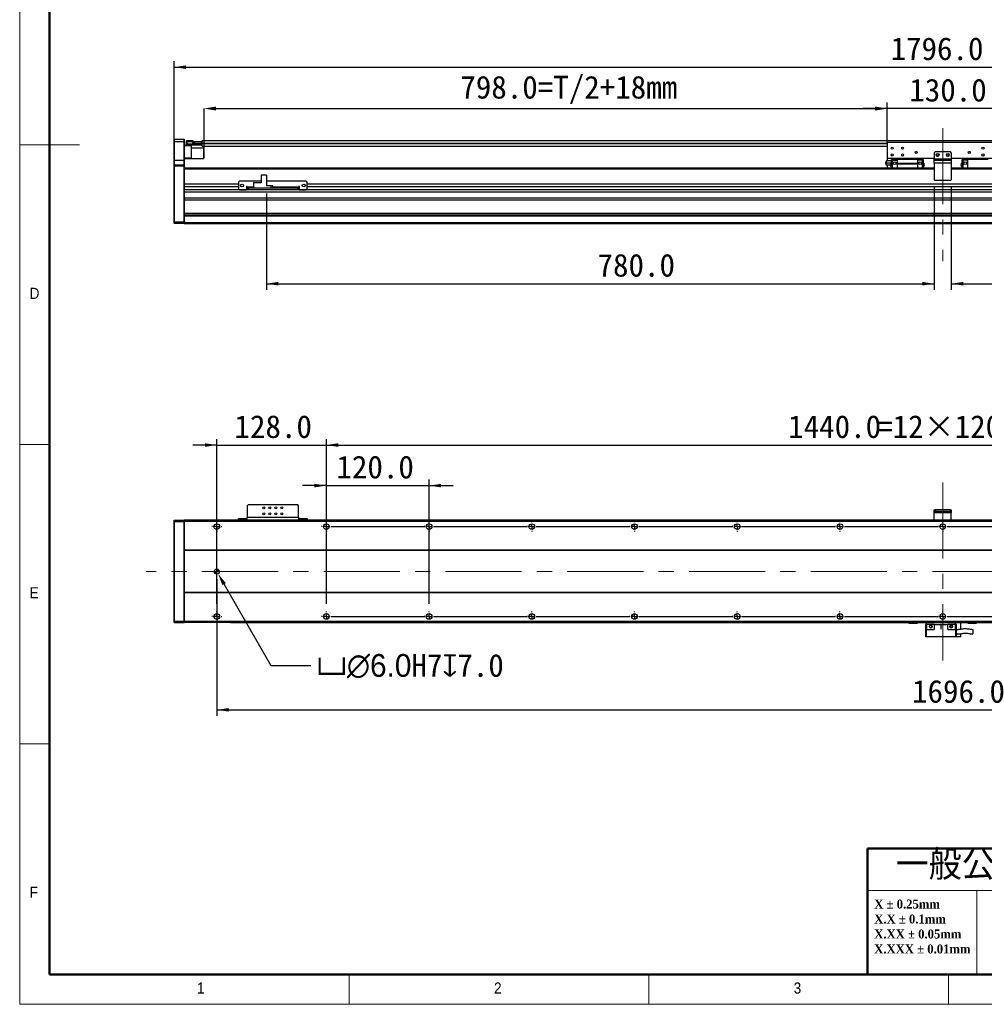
# Model space of a CAD drawing. Header units: millimetres. Extents: x 35 to 2905, y 35 to 2044.
# Tile 1 of 5: x 35 to 1162, y 35 to 1186. Entities that reach past the tile are written whole.
import ezdxf

# ---------------------------------------------------------------- set-up
doc = ezdxf.new("R2010")
doc.units = ezdxf.units.MM
doc.header["$LTSCALE"] = 7
doc.header["$PDSIZE"] = -1
doc.linetypes.add('CENTERX2', pattern=[20.32, 12.7, -2.54, 2.54, -2.54])
doc.layers.add('DIMNS', color=7, linetype='Continuous')
doc.styles.add('SLDTEXTSTYLE1', font='Gothic.ttf', dxfattribs={"width": 0.913})
doc.styles.add('SLDTEXTSTYLE2', font='timesbd.ttf', dxfattribs={"width": 0.933})
doc.styles.add('SLDTEXTSTYLE4', font='txt', dxfattribs={"bigfont": 'bigfont'})
doc.styles.add('SLDTEXTSTYLE8', font='txt')
doc.dimstyles.new('SLDDIMSTYLE0', dxfattribs={"dimtxt": 26.6, "dimasz": 14, "dimexe": 0, "dimexo": 0.0625, "dimgap": 6.65, "dimtad": 2, "dimdec": 1, "dimrnd": 1e-09, "dimzin": 4, "dimdsep": 46, "dimtxsty": 'SLDTEXTSTYLE8', "dimsah": 1, "dimcen": 0.09, "dimadec": 0, "dimazin": 1, "dimtfac": 1, "dimtdec": 1, "dimtofl": 0, "dimtmove": 0, "dimatfit": 3, "dimfxl": 0, "dimfrac": 2, "dimtolj": 1, "dimtzin": 12, "dimarcsym": 0})
doc.dimstyles.new('SLDDIMSTYLE1', dxfattribs={"dimtxt": 26.6, "dimasz": 14, "dimexe": 0, "dimexo": 0.0625, "dimgap": 6.65, "dimtad": 2, "dimdec": 1, "dimrnd": 1e-09, "dimzin": 4, "dimdsep": 46, "dimtxsty": 'SLDTEXTSTYLE8', "dimsah": 1, "dimcen": 0.09, "dimadec": 0, "dimazin": 1, "dimtfac": 1, "dimtdec": 1, "dimtmove": 0, "dimatfit": 0, "dimfxl": 0, "dimfrac": 2, "dimtolj": 1, "dimtzin": 12, "dimarcsym": 0})
doc.dimstyles.new('SLDDIMSTYLE4', dxfattribs={"dimtxt": 26.6, "dimasz": 14, "dimexe": 0, "dimexo": 0.0625, "dimgap": 6.65, "dimtad": 0, "dimtih": 1, "dimtoh": 1, "dimdec": 1, "dimrnd": 1e-09, "dimzin": 4, "dimdsep": 46, "dimtxsty": 'SLDTEXTSTYLE8', "dimsah": 1, "dimcen": 0, "dimadec": 0, "dimazin": 1, "dimtfac": 1, "dimtdec": 1, "dimtofl": 0, "dimtmove": 0, "dimatfit": 3, "dimfxl": 0, "dimfrac": 2, "dimtolj": 1, "dimtzin": 12, "dimarcsym": 0})

# ---------------------------------------------------------------- blocks, each defined once
blk = doc.blocks.new('SW_NOTE_1')
at = {"color": 0, "linetype": 'Continuous', "lineweight": 0, "char_height": 10.5, "attachment_point": 1, "style": 'SLDTEXTSTYLE2'}
for s, insert in [('X ± 0.25mm ', (0, 13.8)), ('X.X ± 0.1mm', (0, -3.7))]:
    blk.add_mtext(s, dxfattribs=dict(at, insert=insert))
blk = doc.blocks.new('SW_NOTE_2')
at = {"color": 0, "linetype": 'Continuous', "lineweight": 0, "char_height": 10.5, "attachment_point": 1, "style": 'SLDTEXTSTYLE2'}
for s, insert in [('X.XX ± 0.05mm', (0, 13.8)), ('X.XXX ± 0.01mm', (0, -3.7))]:
    blk.add_mtext(s, dxfattribs=dict(at, insert=insert))
blk = doc.blocks.new('_D')
at = {"layer": 'DIMNS'}
for p, q in [((215.3, 1023.7), (215.3, 1137.4)), ((215.3, 1130.4), (2011.3, 1130.4)), ((2011.3, 1023.7), (2011.3, 1137.4))]:
    blk.add_line(p, q, dxfattribs=at)
for points in [[(215.3, 1130.4), (229.3, 1128.3), (229.3, 1132.5)], [(2011.3, 1130.4), (1997.3, 1132.5), (1997.3, 1128.3)]]:
    blk.add_solid(points, dxfattribs=at)
at = {"layer": 'DIMNS', "insert": (1052.3, 1165.3), "char_height": 26.6, "attachment_point": 1, "style": 'SLDTEXTSTYLE8'}
blk.add_mtext('1796.0', dxfattribs=at)
blk = doc.blocks.new('_D_1')
at = {"layer": 'Defpoints', "color": 0}
for p in [(1048.3, 1082), (1048.3, 1042.3), (250.3, 1035.5)]:
    blk.add_point(p, dxfattribs=at)
at = {"layer": 'DIMNS', "color": 0, "lineweight": -2}
for p, q in [((250.3, 1035.5), (250.3, 1082)), ((264.3, 1082), (1034.3, 1082)), ((1048.3, 1042.3), (1048.3, 1082))]:
    blk.add_line(p, q, dxfattribs=at)
at = {"layer": 'DIMNS', "color": 0}
for points in [[(264.3, 1084.4), (264.3, 1079.7), (250.3, 1082)], [(1034.3, 1084.4), (1034.3, 1079.7), (1048.3, 1082)]]:
    blk.add_solid(points, dxfattribs=at)
at = {"layer": 'DIMNS', "color": 0, "insert": (676.4, 1120.3), "char_height": 26.6, "attachment_point": 2, "style": 'SLDTEXTSTYLE8'}
blk.add_mtext('\\A1;798.0=T/2+18mm', dxfattribs=at)
blk = doc.blocks.new('_D_2')
at = {"layer": 'DIMNS'}
for p, q in [((1048.3, 1082), (1020.3, 1082)), ((1048.3, 1051.2), (1048.3, 1089)), ((1178.3, 1082), (1048.3, 1082)), ((1178.3, 1051.2), (1178.3, 1089)), ((1178.3, 1082), (1206.3, 1082))]:
    blk.add_line(p, q, dxfattribs=at)
for points in [[(1048.3, 1082), (1034.3, 1084.1), (1034.3, 1079.9)], [(1178.3, 1082), (1192.3, 1079.9), (1192.3, 1084.1)]]:
    blk.add_solid(points, dxfattribs=at)
at = {"layer": 'DIMNS', "insert": (1074.2, 1116.9), "char_height": 26.6, "attachment_point": 1, "style": 'SLDTEXTSTYLE8'}
blk.add_mtext('130.0', dxfattribs=at)
blk = doc.blocks.new('_D_4')
at = {"layer": 'DIMNS'}
for p, q in [((1103.3, 989.9), (1103.3, 870.3)), ((323.3, 982.7), (323.3, 870.3)), ((323.3, 877.3), (1103.3, 877.3))]:
    blk.add_line(p, q, dxfattribs=at)
for points in [[(323.3, 877.3), (337.3, 875.2), (337.3, 879.4)], [(1103.3, 877.3), (1089.3, 879.4), (1089.3, 875.2)]]:
    blk.add_solid(points, dxfattribs=at)
at = {"layer": 'DIMNS', "insert": (710, 912.2), "char_height": 26.6, "attachment_point": 1, "style": 'SLDTEXTSTYLE8'}
blk.add_mtext('780.0', dxfattribs=at)
blk = doc.blocks.new('_D_5')
at = {"layer": 'DIMNS'}
for p, q in [((1123.3, 989.9), (1123.3, 870.3)), ((1903.3, 982.7), (1903.3, 870.3)), ((1123.3, 877.3), (1903.3, 877.3))]:
    blk.add_line(p, q, dxfattribs=at)
for points in [[(1123.3, 877.3), (1137.3, 875.2), (1137.3, 879.4)], [(1903.3, 877.3), (1889.3, 879.4), (1889.3, 875.2)]]:
    blk.add_solid(points, dxfattribs=at)
at = {"layer": 'DIMNS', "insert": (1441.2, 912.2), "char_height": 26.6, "attachment_point": 1, "style": 'SLDTEXTSTYLE8'}
blk.add_mtext('780.0', dxfattribs=at)
blk = doc.blocks.new('_D_13')
at = {"layer": 'DIMNS'}
for p, q in [((265.3, 532), (265.3, 372.2)), ((1961.3, 526.4), (1961.3, 372.2)), ((265.3, 379.2), (1961.3, 379.2))]:
    blk.add_line(p, q, dxfattribs=at)
for points in [[(265.3, 379.2), (279.3, 377.1), (279.3, 381.3)], [(1961.3, 379.2), (1947.3, 381.3), (1947.3, 377.1)]]:
    blk.add_solid(points, dxfattribs=at)
at = {"layer": 'DIMNS', "insert": (1077.4, 414.1), "char_height": 26.6, "attachment_point": 1, "style": 'SLDTEXTSTYLE8'}
blk.add_mtext('1696.0', dxfattribs=at)
blk = doc.blocks.new('_D_15')
at = {"layer": 'Defpoints', "color": 0}
for p in [(263.8, 543.5), (266.8, 538.3)]:
    blk.add_point(p, dxfattribs=at)
at = {"layer": 'DIMNS', "color": 0, "lineweight": -2}
for p, q in [((328.9, 430.6), (273.8, 526.1)), ((375.1, 430.6), (328.9, 430.6))]:
    blk.add_line(p, q, dxfattribs=at)
at = {"layer": 'DIMNS', "color": 0}
blk.add_solid([(275.8, 527.3), (271.7, 525), (266.8, 538.3)], dxfattribs=at)
at = {"layer": 'DIMNS', "color": 0, "insert": (381.8, 444.4), "char_height": 26.6, "attachment_point": 1, "style": 'SLDTEXTSTYLE8'}
blk.add_mtext('\\A1;{\\fGDT|b0|i0|c134|p2;v\\fMS PGothic|b0|i0|c128|p34;∅6.0}H7{\\fGDT|b0|i0|c134|p2;x}7.0', dxfattribs=at)
blk = doc.blocks.new('_D_16')
at = {"layer": 'DIMNS'}
for p, q in [((393.3, 503.1), (393.3, 695.7)), ((1833.3, 503.1), (1833.3, 695.7)), ((393.3, 688.7), (1833.3, 688.7))]:
    blk.add_line(p, q, dxfattribs=at)
for points in [[(393.3, 688.7), (407.3, 686.6), (407.3, 690.8)], [(1833.3, 688.7), (1819.3, 690.8), (1819.3, 686.6)]]:
    blk.add_solid(points, dxfattribs=at)
at = {"layer": 'DIMNS', "char_height": 26.6, "attachment_point": 1, "style": 'SLDTEXTSTYLE8'}
for s, insert in [('=12×120.0(PITCH)', (1036.7, 723.6)), ('1440.0', (932.7, 723.6))]:
    blk.add_mtext(s, dxfattribs=dict(at, insert=insert))
blk = doc.blocks.new('_D_19')
at = {"layer": 'DIMNS'}
for p, q in [((265.3, 503.1), (265.3, 695.7)), ((393.3, 503.1), (393.3, 695.7)), ((265.3, 688.7), (237.3, 688.7)), ((265.3, 688.7), (393.3, 688.7)), ((393.3, 688.7), (421.3, 688.7))]:
    blk.add_line(p, q, dxfattribs=at)
for points in [[(265.3, 688.7), (251.3, 690.8), (251.3, 686.6)], [(393.3, 688.7), (407.3, 686.6), (407.3, 690.8)]]:
    blk.add_solid(points, dxfattribs=at)
at = {"layer": 'DIMNS', "insert": (285.9, 723.6), "char_height": 26.6, "attachment_point": 1, "style": 'SLDTEXTSTYLE8'}
blk.add_mtext('128.0', dxfattribs=at)
blk = doc.blocks.new('_D_21')
at = {"layer": 'DIMNS'}
for p, q in [((393.3, 503.1), (393.3, 648.3)), ((513.3, 503.1), (513.3, 648.3)), ((393.3, 641.3), (365.3, 641.3)), ((393.3, 641.3), (513.3, 641.3)), ((513.3, 641.3), (541.3, 641.3))]:
    blk.add_line(p, q, dxfattribs=at)
for points in [[(393.3, 641.3), (379.3, 643.4), (379.3, 639.2)], [(513.3, 641.3), (527.3, 639.2), (527.3, 643.4)]]:
    blk.add_solid(points, dxfattribs=at)
at = {"layer": 'DIMNS', "insert": (405, 676.3), "char_height": 26.6, "attachment_point": 1, "style": 'SLDTEXTSTYLE8'}
blk.add_mtext('120.0', dxfattribs=at)
blk = doc.blocks.new('SW_CENTERMARKSYMBOL_1')
at = {"layer": 'DIMNS', "color": 0}
for p, q in [((-5.08, 105), (-5.84, 105)), ((0, 105), (-2.54, 105)), ((0, 110.08), (0, 110.84)), ((0, 105), (0, 107.54)), ((0, 105), (0, 102.46)), ((0, 105), (2.54, 105)), ((5.08, 105), (5.84, 105)), ((122.92, 105), (122.16, 105)), ((128, 105), (125.46, 105)), ((128, 110.08), (128, 110.84)), ((128, 105), (128, 107.54)), ((128, 105), (128, 102.46)), ((128, 105), (130.54, 105)), ((133.08, 105), (133.84, 105)), ((0, 99.92), (0, 99.16)), ((128, 99.92), (128, 99.16)), ((-5.08, 0), (-5.84, 0)), ((0, 0), (-2.54, 0)), ((0, 5.08), (0, 5.84)), ((0, 0), (0, 2.54)), ((0, 0), (0, -2.54)), ((0, 0), (2.54, 0)), ((5.08, 0), (5.84, 0)), ((0, -5.08), (0, -5.84))]:
    blk.add_line(p, q, dxfattribs=at)
blk = doc.blocks.new('SW_CENTERMARKSYMBOL_2')
at = {"layer": 'DIMNS', "color": 0}
for p, q in [((-5.08, 0), (-5.84, 0)), ((0, 0), (-2.54, 0)), ((0, 5.08), (0, 5.84)), ((0, 0), (0, 2.54)), ((0, 0), (0, -2.54)), ((0, 0), (2.54, 0)), ((5.08, 0), (114.92, 0)), ((114.92, 0), (114.16, 0)), ((120, 0), (117.46, 0)), ((120, 0), (117.46, 0)), ((120, 5.08), (120, 5.84)), ((120, 0), (120, 2.54)), ((120, 0), (120, 2.54)), ((120, 0), (120, -2.54)), ((120, 0), (122.54, 0)), ((120, 0), (120, -2.54)), ((120, 0), (122.54, 0)), ((125.08, 0), (125.84, 0)), ((125.08, 0), (234.92, 0)), ((234.92, 0), (234.16, 0)), ((240, 0), (237.46, 0)), ((240, 0), (237.46, 0)), ((240, 0), (237.46, 0)), ((240, 5.08), (240, 5.84)), ((240, 0), (240, 2.54)), ((240, 0), (240, 2.54)), ((240, 0), (240, 2.54)), ((240, 0), (240, -2.54)), ((240, 0), (242.54, 0)), ((240, 0), (240, -2.54)), ((240, 0), (242.54, 0)), ((240, 0), (240, -2.54)), ((240, 0), (242.54, 0)), ((245.08, 0), (245.84, 0)), ((245.08, 0), (354.92, 0)), ((354.92, 0), (354.16, 0)), ((360, 0), (357.46, 0)), ((360, 0), (357.46, 0)), ((360, 0), (357.46, 0)), ((360, 0), (357.46, 0)), ((360, 5.08), (360, 5.84)), ((360, 0), (360, 2.54)), ((360, 0), (360, 2.54)), ((360, 0), (360, 2.54)), ((360, 0), (360, 2.54)), ((360, 0), (360, -2.54)), ((360, 0), (362.54, 0)), ((360, 0), (360, -2.54)), ((360, 0), (362.54, 0)), ((360, 0), (360, -2.54)), ((360, 0), (362.54, 0)), ((360, 0), (360, -2.54)), ((360, 0), (362.54, 0)), ((365.08, 0), (365.84, 0)), ((365.08, 0), (474.92, 0)), ((474.92, 0), (474.16, 0)), ((480, 0), (477.46, 0)), ((480, 0), (477.46, 0)), ((480, 0), (477.46, 0)), ((480, 0), (477.46, 0)), ((480, 0), (477.46, 0)), ((480, 5.08), (480, 5.84)), ((480, 0), (480, 2.54)), ((480, 0), (480, 2.54)), ((480, 0), (480, 2.54)), ((480, 0), (480, 2.54)), ((480, 0), (480, 2.54)), ((480, 0), (480, -2.54)), ((480, 0), (482.54, 0)), ((480, 0), (480, -2.54)), ((480, 0), (482.54, 0)), ((480, 0), (480, -2.54)), ((480, 0), (482.54, 0)), ((480, 0), (480, -2.54)), ((480, 0), (482.54, 0)), ((480, 0), (480, -2.54)), ((480, 0), (482.54, 0)), ((485.08, 0), (485.84, 0)), ((485.08, 0), (594.92, 0)), ((594.92, 0), (594.16, 0)), ((600, 0), (597.46, 0)), ((600, 0), (597.46, 0)), ((600, 0), (597.46, 0)), ((600, 0), (597.46, 0)), ((600, 0), (597.46, 0)), ((600, 0), (597.46, 0)), ((600, 5.08), (600, 5.84)), ((600, 0), (600, 2.54)), ((600, 0), (600, 2.54)), ((600, 0), (600, 2.54)), ((600, 0), (600, 2.54)), ((600, 0), (600, 2.54)), ((600, 0), (600, 2.54)), ((600, 0), (600, -2.54)), ((600, 0), (602.54, 0)), ((600, 0), (600, -2.54)), ((600, 0), (602.54, 0)), ((600, 0), (600, -2.54)), ((600, 0), (602.54, 0)), ((600, 0), (600, -2.54)), ((600, 0), (602.54, 0)), ((600, 0), (600, -2.54)), ((600, 0), (602.54, 0)), ((600, 0), (600, -2.54)), ((600, 0), (602.54, 0)), ((605.08, 0), (605.84, 0)), ((605.08, 0), (714.92, 0)), ((714.92, 0), (714.16, 0)), ((720, 0), (717.46, 0)), ((720, 0), (717.46, 0)), ((720, 0), (717.46, 0)), ((720, 0), (717.46, 0)), ((720, 0), (717.46, 0)), ((720, 0), (717.46, 0)), ((720, 0), (717.46, 0)), ((720, 5.08), (720, 5.84)), ((720, 0), (720, 2.54)), ((720, 0), (720, 2.54)), ((720, 0), (720, 2.54)), ((720, 0), (720, 2.54)), ((720, 0), (720, 2.54)), ((720, 0), (720, 2.54)), ((720, 0), (720, 2.54)), ((720, 0), (720, -2.54)), ((720, 0), (722.54, 0)), ((720, 0), (720, -2.54)), ((720, 0), (722.54, 0)), ((720, 0), (720, -2.54)), ((720, 0), (722.54, 0)), ((720, 0), (720, -2.54)), ((720, 0), (722.54, 0)), ((720, 0), (720, -2.54)), ((720, 0), (722.54, 0)), ((720, 0), (720, -2.54)), ((720, 0), (722.54, 0)), ((720, 0), (720, -2.54)), ((720, 0), (722.54, 0)), ((725.08, 0), (725.84, 0)), ((725.08, 0), (834.92, 0)), ((0, -5.08), (0, -5.84)), ((120, -5.08), (120, -5.84)), ((240, -5.08), (240, -5.84)), ((360, -5.08), (360, -5.84)), ((480, -5.08), (480, -5.84)), ((600, -5.08), (600, -5.84)), ((720, -5.08), (720, -5.84))]:
    blk.add_line(p, q, dxfattribs=at)
blk = doc.blocks.new('SW_CENTERMARKSYMBOL_3')
at = {"layer": 'DIMNS', "color": 0}
for p, q in [((-125.08, 0), (-125.84, 0)), ((-120, 0), (-122.54, 0)), ((-120, 5.08), (-120, 5.84)), ((-120, 0), (-120, 2.54)), ((-120, 0), (-120, -2.54)), ((-120, 0), (-117.46, 0)), ((-114.92, 0), (-5.08, 0)), ((-5.08, 0), (-5.84, 0)), ((0, 0), (-2.54, 0)), ((0, 0), (-2.54, 0)), ((0, 5.08), (0, 5.84)), ((0, 0), (0, 2.54)), ((0, 0), (0, 2.54)), ((0, 0), (0, -2.54)), ((0, 0), (2.54, 0)), ((0, 0), (0, -2.54)), ((0, 0), (2.54, 0)), ((5.08, 0), (5.84, 0)), ((5.08, 0), (114.92, 0)), ((114.92, 0), (114.16, 0)), ((120, 0), (117.46, 0)), ((120, 0), (117.46, 0)), ((120, 0), (117.46, 0)), ((120, 5.08), (120, 5.84)), ((120, 0), (120, 2.54)), ((120, 0), (120, 2.54)), ((120, 0), (120, 2.54)), ((120, 0), (120, -2.54)), ((120, 0), (122.54, 0)), ((120, 0), (120, -2.54)), ((120, 0), (122.54, 0)), ((120, 0), (120, -2.54)), ((120, 0), (122.54, 0)), ((125.08, 0), (125.84, 0)), ((125.08, 0), (234.92, 0)), ((234.92, 0), (234.16, 0)), ((240, 0), (237.46, 0)), ((240, 0), (237.46, 0)), ((240, 0), (237.46, 0)), ((240, 0), (237.46, 0)), ((240, 5.08), (240, 5.84)), ((240, 0), (240, 2.54)), ((240, 0), (240, 2.54)), ((240, 0), (240, 2.54)), ((240, 0), (240, 2.54)), ((240, 0), (240, -2.54)), ((240, 0), (242.54, 0)), ((240, 0), (240, -2.54)), ((240, 0), (242.54, 0)), ((240, 0), (240, -2.54)), ((240, 0), (242.54, 0)), ((240, 0), (240, -2.54)), ((240, 0), (242.54, 0)), ((245.08, 0), (245.84, 0)), ((245.08, 0), (354.92, 0)), ((354.92, 0), (354.16, 0)), ((360, 0), (357.46, 0)), ((360, 0), (357.46, 0)), ((360, 0), (357.46, 0)), ((360, 0), (357.46, 0)), ((360, 0), (357.46, 0)), ((360, 5.08), (360, 5.84)), ((360, 0), (360, 2.54)), ((360, 0), (360, 2.54)), ((360, 0), (360, 2.54)), ((360, 0), (360, 2.54)), ((360, 0), (360, 2.54)), ((360, 0), (360, -2.54)), ((360, 0), (362.54, 0)), ((360, 0), (360, -2.54)), ((360, 0), (362.54, 0)), ((360, 0), (360, -2.54)), ((360, 0), (362.54, 0)), ((360, 0), (360, -2.54)), ((360, 0), (362.54, 0)), ((360, 0), (360, -2.54)), ((360, 0), (362.54, 0)), ((365.08, 0), (365.84, 0)), ((365.08, 0), (474.92, 0)), ((474.92, 0), (474.16, 0)), ((480, 0), (477.46, 0)), ((480, 0), (477.46, 0)), ((480, 0), (477.46, 0)), ((480, 0), (477.46, 0)), ((480, 0), (477.46, 0)), ((480, 0), (477.46, 0)), ((480, 5.08), (480, 5.84)), ((480, 0), (480, 2.54)), ((480, 0), (480, 2.54)), ((480, 0), (480, 2.54)), ((480, 0), (480, 2.54)), ((480, 0), (480, 2.54)), ((480, 0), (480, 2.54)), ((480, 0), (480, -2.54)), ((480, 0), (482.54, 0)), ((480, 0), (480, -2.54)), ((480, 0), (482.54, 0)), ((480, 0), (480, -2.54)), ((480, 0), (482.54, 0)), ((480, 0), (480, -2.54)), ((480, 0), (482.54, 0)), ((480, 0), (480, -2.54)), ((480, 0), (482.54, 0)), ((480, 0), (480, -2.54)), ((480, 0), (482.54, 0)), ((485.08, 0), (485.84, 0)), ((485.08, 0), (594.92, 0)), ((594.92, 0), (594.16, 0)), ((600, 0), (597.46, 0)), ((600, 0), (597.46, 0)), ((600, 0), (597.46, 0)), ((600, 0), (597.46, 0)), ((600, 0), (597.46, 0)), ((600, 0), (597.46, 0)), ((600, 0), (597.46, 0)), ((600, 5.08), (600, 5.84)), ((600, 0), (600, 2.54)), ((600, 0), (600, 2.54)), ((600, 0), (600, 2.54)), ((600, 0), (600, 2.54)), ((600, 0), (600, 2.54)), ((600, 0), (600, 2.54)), ((600, 0), (600, 2.54)), ((600, 0), (600, -2.54)), ((600, 0), (602.54, 0)), ((600, 0), (600, -2.54)), ((600, 0), (602.54, 0)), ((600, 0), (600, -2.54)), ((600, 0), (602.54, 0)), ((600, 0), (600, -2.54)), ((600, 0), (602.54, 0)), ((600, 0), (600, -2.54)), ((600, 0), (602.54, 0)), ((600, 0), (600, -2.54)), ((600, 0), (602.54, 0)), ((600, 0), (600, -2.54)), ((600, 0), (602.54, 0)), ((605.08, 0), (605.84, 0)), ((605.08, 0), (714.92, 0)), ((-120, -5.08), (-120, -5.84)), ((0, -5.08), (0, -5.84)), ((120, -5.08), (120, -5.84)), ((240, -5.08), (240, -5.84)), ((360, -5.08), (360, -5.84)), ((480, -5.08), (480, -5.84)), ((600, -5.08), (600, -5.84))]:
    blk.add_line(p, q, dxfattribs=at)
blk = doc.blocks.new('SW_DOWELSYMBOL_0')
at = {"linetype": 'Continuous', "lineweight": 18}
h = blk.add_hatch(color=0, dxfattribs=at)
edge = h.paths.add_edge_path(flags=0)
edge.add_arc((0, 0), 3, 180, 270)
edge.add_line((0, -3), (0, 0))
edge.add_line((0, 0), (-3, 0))
h = blk.add_hatch(color=0, dxfattribs=at)
edge = h.paths.add_edge_path(flags=0)
edge.add_arc((0, 0), 3, 0, 90)
edge.add_line((0, 3), (0, 0))
edge.add_line((0, 0), (3, 0))
at = {"layer": 'DIMNS', "color": 0}
blk.add_circle((0, 0), 3, dxfattribs=at)

msp = doc.modelspace()

# ---------------------------------------------------------------- linework, layer by layer
at = {"color": 7, "linetype": 'Continuous', "lineweight": 18}
for p, q in [((35, 2044), (35, 35)), ((70, 2009), (70, 70)), ((35, 1039.5), (105, 1039.5)), ((35, 689.5), (70, 689.5)), ((70, 339.5), (35, 339.5)), ((1281, 168), (1025.29, 168)), ((1153.14, 168), (1153.14, 70)), ((70, 70), (2870, 70)), ((420, 35), (420, 70)), ((770, 70), (770, 35)), ((861, 70), (2870, 70)), ((1120, 35), (1120, 70)), ((35, 35), (2905, 35))]:
    msp.add_line(p, q, dxfattribs=at)
at = {"color": 7, "linetype": 'Continuous', "lineweight": 50}
for p, q in [((70, 2009), (70, 70)), ((1025.29, 217), (1025.29, 70)), ((1025.29, 217), (1281, 217)), ((70, 70), (2870, 70))]:
    msp.add_line(p, q, dxfattribs=at)
at = {"color": 7, "linetype": 'Continuous', "lineweight": 25}
for p, q in [((215.55, 1046.27), (215.25, 1045.97)), ((215.25, 1043.27), (215.25, 1045.97)), ((215.55, 1043.27), (215.25, 1043.27)), ((215.25, 1021.27), (215.25, 1043.27)), ((215.55, 1046.27), (215.55, 1043.27)), ((215.55, 1046.27), (226.95, 1046.27)), ((215.55, 1043.27), (215.55, 1021.27)), ((226.95, 1043.27), (215.55, 1043.27)), ((226.95, 1043.27), (226.95, 1046.27)), ((226.95, 1046.27), (227.25, 1045.97)), ((226.95, 1021.27), (226.95, 1043.27)), ((226.95, 1043.27), (227.25, 1043.27)), ((227.25, 1045.97), (227.25, 1043.27)), ((227.25, 1043.27), (227.25, 1021.27)), ((227.25, 1039.27), (230.05, 1039.27)), ((235.25, 1038.27), (227.25, 1038.27)), ((229.75, 1044.47), (230.05, 1044.77)), ((229.75, 1043.27), (229.75, 1044.47)), ((229.75, 1040.77), (229.75, 1043.27)), ((229.75, 1043.27), (230.05, 1043.27)), ((229.75, 1039.57), (229.75, 1040.77)), ((230.05, 1040.77), (229.75, 1040.77)), ((230.05, 1039.27), (229.75, 1039.57)), ((230.05, 1044.77), (230.05, 1043.27)), ((230.05, 1044.77), (237.25, 1044.77)), ((230.05, 1043.27), (230.05, 1040.77)), ((237.25, 1043.27), (230.05, 1043.27)), ((230.05, 1040.77), (230.05, 1039.27)), ((230.05, 1040.77), (247.45, 1040.77)), ((247.45, 1039.27), (230.05, 1039.27)), ((235.25, 1039.27), (235.25, 1038.27)), ((235.25, 1038.27), (235.25, 1024.27)), ((237.25, 1044.77), (237.25, 1043.27)), ((237.25, 1040.97), (237.25, 1043.27)), ((237.25, 1041.27), (247.45, 1041.27)), ((247.45, 1040.97), (237.25, 1040.97)), ((237.75, 1041.27), (237.75, 1041.47)), ((237.75, 1041.47), (238.25, 1041.47)), ((238.25, 1041.47), (238.25, 1043.47)), ((238.25, 1043.47), (238.75, 1043.47)), ((238.75, 1041.47), (238.25, 1041.47)), ((238.75, 1043.47), (238.75, 1041.47)), ((238.75, 1043.47), (247.75, 1043.47)), ((238.75, 1041.47), (247.75, 1041.47)), ((247.45, 1041.27), (247.45, 1040.97)), ((247.45, 1041.27), (247.75, 1040.97)), ((247.45, 1041.27), (248.25, 1041.27)), ((247.45, 1040.77), (247.45, 1040.97)), ((247.45, 1040.97), (247.75, 1040.97)), ((247.45, 1039.27), (247.45, 1040.77)), ((247.45, 1040.77), (247.75, 1040.77)), ((247.45, 1039.27), (247.75, 1039.57)), ((247.75, 1041.47), (247.75, 1043.47)), ((247.75, 1043.47), (248.25, 1043.47)), ((248.25, 1041.47), (247.75, 1041.47)), ((247.75, 1040.97), (247.75, 1040.77)), ((247.75, 1040.77), (247.75, 1039.57)), ((248.25, 1044.62), (1979.25, 1044.62)), ((248.25, 1043.47), (248.25, 1044.62)), ((248.25, 1043.47), (248.25, 1043.27)), ((248.25, 1041.62), (248.25, 1043.27)), ((248.25, 1041.12), (248.25, 1041.62)), ((248.25, 1038.12), (248.25, 1041.12)), ((248.25, 1038.12), (1048.25, 1038.12)), ((1178.25, 1042.27), (1048.25, 1042.27)), ((1048.25, 1042.27), (1048.25, 1023.77)), ((249.95, 1035.77), (235.25, 1035.77)), ((250.25, 1035.47), (249.95, 1035.77)), ((249.95, 1024.16), (249.95, 1035.77)), ((250.25, 1035.47), (250.25, 1024.44)), ((250.25, 1024.44), (250.25, 1024.07)), ((1104.25, 1031.27), (1103.25, 1030.27)), ((1103.25, 1030.27), (1103.25, 1023.27)), ((1122.25, 1031.27), (1104.25, 1031.27)), ((1123.25, 1030.27), (1122.25, 1031.27)), ((1123.25, 1030.27), (1123.25, 1023.27)), ((215.55, 1021.27), (215.25, 1021.27)), ((215.25, 1015.97), (215.25, 1021.27)), ((215.55, 1016.27), (215.25, 1015.97)), ((215.25, 1014.77), (215.25, 1015.97)), ((215.25, 949.89), (215.25, 1014.77)), ((215.55, 1014.77), (215.25, 1014.77)), ((215.55, 1021.27), (215.55, 1016.27)), ((226.95, 1021.27), (215.55, 1021.27)), ((215.55, 1016.27), (215.55, 1014.77)), ((215.55, 1016.27), (226.95, 1016.27)), ((215.55, 1014.77), (215.55, 949.77)), ((226.95, 1014.77), (215.55, 1014.77)), ((226.95, 1016.27), (226.95, 1021.27)), ((227.25, 1021.27), (226.95, 1021.27)), ((226.95, 1014.77), (226.95, 1016.27)), ((227.25, 1015.97), (226.95, 1016.27)), ((226.95, 949.77), (226.95, 1014.77)), ((227.25, 1014.77), (226.95, 1014.77)), ((227.25, 1024.27), (235.25, 1024.27)), ((235.25, 1023.27), (227.25, 1023.27)), ((227.25, 1021.27), (227.25, 1015.97)), ((227.25, 1015.97), (227.25, 1014.77)), ((227.25, 1014.77), (227.25, 1011.98)), ((235.25, 1024.27), (235.25, 1023.27)), ((235.25, 1023.77), (249.95, 1023.77)), ((249.95, 1023.77), (249.95, 1024.16)), ((249.95, 1023.77), (250.25, 1024.07)), ((1103.25, 1023.77), (1048.25, 1023.77)), ((1048.25, 1023.77), (1048.25, 1020.77)), ((1048.25, 1015.77), (1048.25, 1012.27)), ((1053.4, 1020.77), (1048.26, 1020.77)), ((1053.4, 1018.27), (1048.26, 1018.27)), ((1051.97, 1015.77), (1048.26, 1015.77)), ((1053.4, 1022.67), (1054.4, 1022.67)), ((1053.4, 1021.77), (1053.4, 1022.67)), ((1053.4, 1021.77), (1054.4, 1021.77)), ((1053.4, 1012.27), (1053.4, 1021.77)), ((1060.25, 1022.77), (1054.4, 1022.77)), ((1054.4, 1021.77), (1054.4, 1022.77)), ((1054.4, 1021.77), (1060.25, 1021.77)), ((1054.4, 1012.27), (1054.4, 1021.77)), ((1060.25, 1022.77), (1060.25, 1023.77)), ((1060.25, 1022.77), (1083.75, 1022.77)), ((1060.25, 1017.77), (1060.25, 1022.77)), ((1083.75, 1017.77), (1060.25, 1017.77)), ((1060.25, 1017.47), (1060.25, 1017.77)), ((1060.25, 1017.47), (1083.75, 1017.47)), ((1060.25, 1012.27), (1060.25, 1017.47)), ((1083.75, 1022.77), (1083.75, 1023.77)), ((1083.75, 1022.77), (1083.75, 1017.77)), ((1083.75, 1022.77), (1089.6, 1022.77)), ((1089.6, 1021.77), (1083.75, 1021.77)), ((1083.75, 1017.47), (1083.75, 1017.77)), ((1083.75, 1017.47), (1083.75, 1012.27)), ((1089.6, 1021.77), (1089.6, 1022.77)), ((1090.6, 1022.67), (1089.6, 1022.67)), ((1089.6, 1012.27), (1089.6, 1021.77)), ((1090.6, 1021.77), (1089.6, 1021.77)), ((1090.6, 1022.67), (1090.6, 1021.77)), ((1090.6, 1021.77), (1090.6, 1012.27)), ((1103.25, 1023.27), (1123.25, 1023.27)), ((1103.25, 1021.77), (1103.25, 1023.27)), ((1103.25, 1021.77), (1123.25, 1021.77)), ((1103.25, 1018.27), (1103.25, 1021.77)), ((1103.25, 1018.27), (1103.25, 998.77)), ((1123.25, 1018.27), (1103.25, 1018.27)), ((1178.25, 1023.77), (1123.25, 1023.77)), ((1123.25, 1023.27), (1123.25, 1021.77)), ((1123.25, 1021.77), (1123.25, 1018.27)), ((1123.25, 1018.27), (1123.25, 998.77)), ((1135.9, 1022.67), (1136.9, 1022.67)), ((1135.9, 1021.77), (1135.9, 1022.67)), ((1135.9, 1021.77), (1136.9, 1021.77)), ((1135.9, 1012.27), (1135.9, 1021.77)), ((1136.9, 1022.77), (1142.75, 1022.77)), ((1136.9, 1022.77), (1136.9, 1021.77)), ((1136.9, 1021.77), (1136.9, 1012.27)), ((1142.75, 1021.77), (1136.9, 1021.77)), ((1142.75, 1023.77), (1142.75, 1022.77)), ((1142.75, 1012.27), (1142.75, 1022.77)), ((1142.75, 1022.77), (1166.25, 1022.77)), ((1103.25, 1012.27), (227.25, 1012.27)), ((227.25, 1011.98), (227.25, 1011.27)), ((227.25, 1011.27), (227.25, 993.81)), ((317.25, 1004.01), (317.25, 995.11)), ((323.25, 1004.01), (317.25, 1004.01)), ((323.25, 1004.01), (323.25, 991.61)), ((1999.25, 1012.27), (1123.25, 1012.27)), ((227.25, 993.81), (227.25, 990.41)), ((290.75, 993.81), (227.25, 993.81)), ((290.75, 990.41), (227.25, 990.41)), ((227.25, 990.41), (227.25, 986.89)), ((291.75, 997.11), (290.75, 996.11)), ((290.75, 996.11), (290.75, 988.11)), ((317.25, 997.11), (291.75, 997.11)), ((300.75, 991.11), (299.75, 991.11)), ((299.75, 991.11), (299.75, 987.11)), ((300.75, 990.41), (299.75, 990.41)), ((300.75, 990.11), (300.75, 991.11)), ((300.75, 990.11), (300.75, 989.11)), ((308.05, 995.61), (315.85, 995.61)), ((308.05, 995.61), (308.05, 995.11)), ((308.05, 995.11), (308.05, 989.11)), ((317.25, 995.11), (308.05, 995.11)), ((316.35, 995.11), (315.85, 995.61)), ((369.75, 997.11), (323.25, 997.11)), ((328.75, 991.61), (323.25, 991.61)), ((328.75, 989.11), (328.75, 991.61)), ((330.75, 991.61), (328.75, 991.61)), ((330.75, 989.11), (330.75, 991.61)), ((361.75, 991.11), (360.75, 991.11)), ((360.75, 991.11), (360.75, 990.11)), ((361.75, 990.41), (360.75, 990.41)), ((360.75, 989.11), (360.75, 990.11)), ((361.75, 987.11), (361.75, 991.11)), ((370.75, 996.11), (369.75, 997.11)), ((370.75, 988.11), (370.75, 996.11)), ((1855.75, 993.81), (370.75, 993.81)), ((1855.75, 990.41), (370.75, 990.41)), ((1103.25, 998.77), (1104.25, 997.77)), ((1122.25, 997.77), (1104.25, 997.77)), ((1122.25, 997.77), (1123.25, 998.77)), ((1999.25, 986.89), (227.25, 986.89)), ((227.25, 986.89), (227.25, 985.58)), ((227.25, 985.58), (227.25, 949.89)), ((1999.25, 984.29), (227.25, 984.29)), ((290.75, 988.11), (291.75, 987.11)), ((291.75, 987.11), (299.75, 987.11)), ((300.75, 987.11), (300.75, 989.11)), ((300.75, 989.11), (301.75, 989.11)), ((301.75, 987.11), (300.75, 987.11)), ((301.75, 989.11), (301.75, 987.11)), ((359.75, 989.11), (301.75, 989.11)), ((359.75, 987.11), (301.75, 987.11)), ((359.75, 987.11), (359.75, 989.11)), ((359.75, 989.11), (360.75, 989.11)), ((360.75, 987.11), (359.75, 987.11)), ((360.75, 989.11), (360.75, 987.11)), ((361.75, 987.11), (369.75, 987.11)), ((369.75, 987.11), (370.75, 988.11)), ((1999.25, 977.37), (227.25, 977.37)), ((1999.25, 974.77), (227.25, 974.77)), ((1999.25, 959.27), (227.25, 959.27)), ((1999.25, 957.27), (227.25, 957.27)), ((1999.25, 956.27), (227.25, 956.27)), ((215.25, 948.07), (215.25, 949.89)), ((215.25, 949.89), (215.55, 949.77)), ((215.25, 948.07), (215.55, 947.77)), ((215.55, 949.77), (215.55, 947.77)), ((215.55, 949.77), (226.95, 949.77)), ((226.95, 947.77), (215.55, 947.77)), ((227.25, 949.89), (226.95, 949.77)), ((226.95, 947.77), (226.95, 949.77)), ((227.25, 948.07), (226.95, 947.77)), ((227.25, 949.89), (227.25, 949.69)), ((227.25, 949.69), (227.25, 948.27)), ((1999.25, 948.27), (227.25, 948.27)), ((227.25, 948.27), (227.25, 947.27)), ((1999.25, 947.27), (227.25, 947.27)), ((301.75, 618.66), (300.75, 617.66)), ((300.75, 617.66), (300.75, 603.86)), ((359.75, 618.66), (301.75, 618.66)), ((360.75, 617.66), (359.75, 618.66)), ((360.75, 603.86), (360.75, 617.66)), ((1103.25, 610.86), (1103.25, 612.86)), ((1103.25, 612.86), (1104.25, 612.86)), ((1104.25, 610.86), (1103.25, 610.86)), ((1103.25, 609.36), (1103.25, 610.86)), ((1104.25, 612.86), (1104.25, 610.86)), ((1122.25, 612.86), (1104.25, 612.86)), ((1122.25, 610.86), (1104.25, 610.86)), ((1122.25, 610.86), (1122.25, 612.86)), ((1122.25, 612.86), (1123.25, 612.86)), ((1123.25, 610.86), (1122.25, 610.86)), ((1123.25, 612.86), (1123.25, 610.86)), ((1123.25, 610.86), (1123.25, 609.36)), ((215.25, 600.56), (215.55, 600.86)), ((215.25, 598.73), (215.25, 600.56)), ((215.25, 598.73), (215.55, 598.86)), ((215.25, 482.98), (215.25, 598.73)), ((215.55, 600.86), (215.55, 598.86)), ((215.55, 600.86), (226.95, 600.86)), ((215.55, 598.86), (215.55, 482.86)), ((226.95, 598.86), (215.55, 598.86)), ((226.95, 598.86), (226.95, 600.86)), ((227.25, 600.56), (226.95, 600.86)), ((226.95, 482.86), (226.95, 598.86)), ((227.25, 598.73), (226.95, 598.86)), ((1999.25, 600.86), (227.25, 600.86)), ((227.25, 600.86), (227.25, 600.56)), ((227.25, 600.56), (227.25, 600.36)), ((1999.25, 600.36), (227.25, 600.36)), ((227.25, 600.36), (227.25, 599.36)), ((1999.25, 599.36), (227.25, 599.36)), ((227.25, 599.36), (227.25, 565.86)), ((290.75, 600.86), (290.75, 602.86)), ((290.75, 602.86), (291.75, 602.86)), ((291.75, 602.86), (291.75, 600.86)), ((291.75, 602.86), (299.75, 602.86)), ((299.75, 602.86), (299.75, 600.86)), ((300.75, 602.86), (299.75, 602.86)), ((360.75, 603.86), (300.75, 603.86)), ((300.75, 600.86), (300.75, 603.86)), ((360.75, 603.86), (360.75, 600.86)), ((361.75, 602.86), (360.75, 602.86)), ((361.75, 602.86), (361.75, 600.86)), ((361.75, 602.86), (369.75, 602.86)), ((369.75, 600.86), (369.75, 602.86)), ((369.75, 602.86), (370.75, 602.86)), ((370.75, 602.86), (370.75, 600.86)), ((1123.25, 609.36), (1103.25, 609.36)), ((1103.25, 600.86), (1103.25, 609.36)), ((1103.25, 600.86), (1123.25, 600.86)), ((1123.25, 600.86), (1123.25, 609.36)), ((1999.25, 565.86), (227.25, 565.86)), ((227.25, 565.86), (227.25, 565.36)), ((1999.25, 565.36), (227.25, 565.36)), ((227.25, 565.36), (227.25, 516.36)), ((1999.25, 516.36), (227.25, 516.36)), ((227.25, 516.36), (227.25, 515.86)), ((1999.25, 515.86), (227.25, 515.86)), ((227.25, 515.86), (227.25, 482.36)), ((215.25, 481.16), (215.25, 482.98)), ((215.25, 482.98), (215.55, 482.86)), ((215.25, 481.16), (215.55, 480.86)), ((215.55, 482.86), (215.55, 480.86)), ((215.55, 482.86), (226.95, 482.86)), ((226.95, 480.86), (215.55, 480.86)), ((227.25, 482.98), (226.95, 482.86)), ((226.95, 480.86), (226.95, 482.86)), ((227.25, 481.16), (226.95, 480.86)), ((1999.25, 482.36), (227.25, 482.36)), ((227.25, 482.36), (227.25, 481.36)), ((227.25, 481.36), (227.25, 481.16)), ((1999.25, 481.36), (227.25, 481.36)), ((281.25, 481.36), (281.25, 481.26)), ((1941.25, 481.26), (281.25, 481.26)), ((281.25, 481.06), (281.25, 481.26)), ((1941.25, 481.06), (281.25, 481.06)), ((1073.75, 480.66), (1073.75, 481.06)), ((1074.05, 480.36), (1073.75, 480.66)), ((1073.75, 480.66), (1074.75, 480.66)), ((1074.88, 480.36), (1074.05, 480.36)), ((1074.75, 481.06), (1074.75, 480.66)), ((1074.88, 480.36), (1074.75, 480.66)), ((1074.75, 480.66), (1082.75, 480.66)), ((1082.63, 480.36), (1074.88, 480.36)), ((1082.63, 480.36), (1082.75, 480.66)), ((1083.45, 480.36), (1082.63, 480.36)), ((1082.75, 480.66), (1082.75, 481.06)), ((1082.75, 480.66), (1083.75, 480.66)), ((1083.75, 480.66), (1083.45, 480.36)), ((1083.75, 481.06), (1083.75, 480.66)), ((1093.25, 478.96), (1093.25, 464.56)), ((1094.45, 478.96), (1093.25, 478.96)), ((1094.25, 478.96), (1094.25, 481.06)), ((1094.45, 472.96), (1094.25, 472.96)), ((1094.25, 464.56), (1094.25, 472.96)), ((1094.45, 478.96), (1094.45, 472.96)), ((1103.25, 478.96), (1094.45, 478.96)), ((1094.45, 472.96), (1103.25, 472.96)), ((1103.25, 478.96), (1103.25, 472.96)), ((1103.25, 478.96), (1111, 478.96)), ((1111.5, 478.96), (1111, 478.96)), ((1111, 478.96), (1111, 474.21)), ((1111.5, 478.96), (1119.25, 478.96)), ((1111.5, 474.21), (1111.5, 478.96)), ((1119.25, 472.96), (1119.25, 478.96)), ((1128.05, 478.96), (1119.25, 478.96)), ((1119.25, 472.96), (1128.05, 472.96)), ((1124.26, 477.01), (1124.39, 476.61)), ((1128.05, 472.96), (1128.05, 478.96)), ((1129.25, 478.96), (1128.05, 478.96)), ((1128.25, 472.96), (1128.05, 472.96)), ((1128.25, 478.96), (1128.25, 481.06)), ((1128.25, 472.96), (1128.25, 464.56)), ((1129.25, 464.56), (1129.25, 478.96)), ((1134.25, 473.31), (1134.25, 481.06)), ((1142.75, 480.66), (1142.75, 481.06)), ((1143.05, 480.36), (1142.75, 480.66)), ((1142.75, 480.66), (1143.75, 480.66)), ((1143.88, 480.36), (1143.05, 480.36)), ((1143.75, 481.06), (1143.75, 480.66)), ((1143.88, 480.36), (1143.75, 480.66)), ((1143.75, 480.66), (1151.75, 480.66)), ((1151.63, 480.36), (1143.88, 480.36)), ((1151.63, 480.36), (1151.75, 480.66)), ((1152.45, 480.36), (1151.63, 480.36)), ((1151.75, 480.66), (1151.75, 481.06)), ((1151.75, 480.66), (1152.75, 480.66)), ((1152.75, 480.66), (1152.45, 480.36)), ((1152.75, 481.06), (1152.75, 480.66)), ((1094.25, 464.56), (1093.25, 464.56)), ((1128.25, 464.56), (1094.25, 464.56)), ((1128.25, 464.56), (1128.25, 464.36)), ((1129.25, 464.56), (1128.25, 464.56)), ((1134.25, 464.36), (1128.25, 464.36)), ((1134.25, 464.36), (1134.25, 468.28))]:
    msp.add_line(p, q, dxfattribs=at)
at = {"color": 8, "linetype": 'Continuous', "lineweight": 25}
for p, q in [((248.25, 1041.62), (1048.25, 1041.62)), ((248.25, 1041.12), (1048.25, 1041.12)), ((1103.25, 1011.27), (227.25, 1011.27)), ((1999.25, 1011.27), (1123.25, 1011.27)), ((308.05, 990.11), (300.75, 990.11)), ((360.75, 990.11), (330.75, 990.11))]:
    msp.add_line(p, q, dxfattribs=at)
at = {"color": 7, "linetype": 'Continuous', "lineweight": 25}
for centre, radius in [((1054.25, 1035.77), 1.25), ((1066.25, 1035.77), 1.25), ((1160.25, 1035.77), 1.25), ((1054.25, 1027.77), 1.25), ((1066.25, 1027.77), 1.25), ((1082.25, 1030.77), 1.25), ((1107.25, 1027.77), 1.7), ((1107.25, 1027.77), 1.25), ((1119.25, 1027.77), 1.7), ((1119.25, 1027.77), 1.25), ((1144.25, 1030.77), 1.25), ((1160.25, 1027.77), 1.25), ((1057.1, 1018.27), 1.65), ((1086.9, 1018.27), 1.65), ((1139.6, 1018.27), 1.65), ((294.75, 992.11), 1.7), ((366.75, 992.11), 1.7), ((320.25, 615.36), 1.25), ((327.25, 615.36), 1.25), ((334.25, 615.36), 1.25), ((341.25, 615.36), 1.25), ((320.25, 608.36), 1.25), ((327.25, 608.36), 1.25), ((334.25, 608.36), 1.25), ((341.25, 608.36), 1.25), ((265.25, 593.36), 3.3), ((393.25, 593.36), 3.3), ((513.25, 593.36), 3.3), ((633.25, 593.36), 3.3), ((753.25, 593.36), 3.3), ((873.25, 593.36), 3.3), ((993.25, 593.36), 3.3), ((1113.25, 593.36), 3.3), ((265.25, 540.86), 3), ((265.25, 488.36), 3.3), ((393.25, 488.36), 3.3), ((513.25, 488.36), 3.3), ((633.25, 488.36), 3.3), ((753.25, 488.36), 3.3), ((873.25, 488.36), 3.3), ((993.25, 488.36), 3.3), ((1113.25, 488.36), 3.3), ((1099.25, 476.46), 1.6), ((1123.25, 476.46), 1.6)]:
    msp.add_circle(centre, radius, dxfattribs=at)
for centre, radius, start, end in [((1046.5, 1018.27), 0.25, 87.82466, 272.14651), ((1049.75, 1018.27), 3.25, 129.39474, 175.61658), ((1049.75, 1018.27), 3.25, 184.33912, 230.64422), ((1053.8, 1016.27), 1.9, 102.1827, 257.71469), ((1090.2, 1016.27), 1.9, 282.30188, 77.81629), ((1136.3, 1016.27), 1.9, 102.1827, 257.71469), ((1111.25, 474.21), 0.25, 180, 0)]:
    msp.add_arc(centre, radius, start, end, dxfattribs=at)
for points, knots in [([(1046.51, 1018.52), (1046.51, 1018.51), (1046.51, 1018.51), (1046.51, 1018.46), (1046.51, 1018.4), (1046.51, 1018.33), (1046.51, 1018.29), (1046.51, 1018.27), (1046.51, 1018.23), (1046.51, 1018.16), (1046.51, 1018.09), (1046.51, 1018.04), (1046.51, 1018.02), (1046.51, 1018.02), (1046.51, 1018.02)], [0, 0, 0, 0, 0.1073382, 0.2146801, 0.3220163, 0.4293564, 0.482448, 0.4956749, 0.5221519, 0.6294915, 0.7368271, 0.8441686, 0.9515074, 1, 1, 1, 1]), ([(1048.26, 1018.27), (1048.11, 1018.42), (1047.82, 1018.74), (1047.65, 1019.35), (1047.7, 1019.96), (1047.94, 1020.44), (1048.17, 1020.68), (1048.26, 1020.77)], [0, 0, 0, 0, 0.2194137, 0.4388288, 0.658243, 0.8776554, 1, 1, 1, 1]), ([(1048.26, 1015.77), (1048.11, 1015.92), (1047.82, 1016.24), (1047.65, 1016.85), (1047.7, 1017.46), (1047.94, 1017.94), (1048.17, 1018.18), (1048.26, 1018.27)], [0, 0, 0, 0, 0.2194139, 0.4388285, 0.6582419, 0.8776543, 1, 1, 1, 1]), ([(1048.26, 1020.77), (1048.12, 1020.77), (1047.83, 1020.77), (1047.66, 1020.77), (1047.69, 1020.77), (1047.7, 1020.77)], [0, 0, 0, 0, 0.4381256, 0.8762496, 1, 1, 1, 1]), ([(1047.7, 1015.77), (1047.7, 1015.77), (1047.71, 1015.77), (1047.94, 1015.77), (1048.18, 1015.77), (1048.26, 1015.77)], [0, 0, 0, 0, 0.3163071, 0.7552459, 1, 1, 1, 1]), ([(1100.39, 476.61), (1100.41, 476.48), (1100.45, 476.22), (1100.34, 475.83), (1100.12, 475.48), (1099.79, 475.22), (1099.37, 475.07), (1098.91, 475.06), (1098.48, 475.19), (1098.24, 475.37), (1098.14, 475.46)], [0, 0, 0, 0, 0.1147377, 0.2305924, 0.3509259, 0.4758245, 0.6054509, 0.7393981, 0.8775419, 1, 1, 1, 1]), ([(1099.23, 477.76), (1099.38, 477.73), (1099.66, 477.68), (1100.01, 477.42), (1100.19, 477.18), (1100.25, 477.03), (1100.26, 477.01)], [0, 0, 0, 0, 0.3223299, 0.6432152, 0.951835, 1, 1, 1, 1]), ([(1123.25, 477.61), (1123.14, 477.6), (1122.9, 477.58), (1122.59, 477.42), (1122.33, 477.18), (1122.16, 476.87), (1122.09, 476.53), (1122.12, 476.18), (1122.26, 475.85), (1122.48, 475.58), (1122.78, 475.39), (1123.12, 475.3), (1123.47, 475.31), (1123.8, 475.43), (1124.08, 475.64), (1124.29, 475.92), (1124.41, 476.26), (1124.4, 476.49), (1124.39, 476.61)], [0, 0, 0, 0, 0.0624974, 0.1249971, 0.1874962, 0.2499962, 0.312496, 0.3749958, 0.4374944, 0.4999963, 0.562493, 0.624994, 0.6874946, 0.7499988, 0.812496, 0.8749997, 0.9374989, 1, 1, 1, 1]), ([(1124.39, 476.61), (1124.41, 476.48), (1124.45, 476.22), (1124.34, 475.83), (1124.12, 475.48), (1123.79, 475.22), (1123.37, 475.07), (1122.91, 475.06), (1122.48, 475.19), (1122.24, 475.37), (1122.14, 475.46)], [0, 0, 0, 0, 0.1147383, 0.2305913, 0.3509301, 0.4758293, 0.6054479, 0.7393957, 0.8775486, 1, 1, 1, 1]), ([(1122.63, 477.41), (1122.7, 477.46), (1122.76, 477.52), (1122.84, 477.53), (1122.85, 477.53)], [0, 0, 0, 0, 0.9629327, 1, 1, 1, 1]), ([(1123.23, 477.76), (1123.38, 477.73), (1123.66, 477.68), (1124.01, 477.42), (1124.19, 477.18), (1124.25, 477.03), (1124.26, 477.01)], [0, 0, 0, 0, 0.3223358, 0.6432086, 0.9518342, 1, 1, 1, 1]), ([(1148.57, 472.75), (1147.59, 472.91), (1145.78, 473.19), (1143.32, 473.58), (1141.26, 473.75), (1139.4, 473.79), (1137.37, 473.71), (1135.54, 473.5), (1134.03, 473.28), (1133.02, 473.13), (1131.98, 472.98), (1130.91, 472.86), (1130, 472.78), (1129.45, 472.82), (1129.25, 472.83)], [0, 0, 0, 0, 0.1557752, 0.2907855, 0.3967691, 0.4749895, 0.5735875, 0.7047454, 0.7546869, 0.8070848, 0.8612075, 0.9159527, 0.9704039, 1, 1, 1, 1]), ([(1148, 467.85), (1148.03, 467.84), (1148.13, 467.8), (1148.33, 468.07), (1148.54, 468.56), (1148.73, 469.26), (1148.87, 470.07), (1148.95, 470.91), (1148.95, 471.69), (1148.88, 472.3), (1148.74, 472.69), (1148.62, 472.72), (1148.56, 472.73)], [0, 0, 0, 0, 0.0574041, 0.1630262, 0.2664657, 0.369977, 0.4747879, 0.5815849, 0.690232, 0.7997762, 0.9088179, 1, 1, 1, 1]), ([(1129.25, 467.84), (1129.49, 467.83), (1130.21, 467.81), (1131.35, 467.9), (1133.03, 468.09), (1134.73, 468.36), (1136.41, 468.59), (1137.86, 468.73), (1139.54, 468.82), (1141.45, 468.76), (1143.49, 468.53), (1145.6, 468.17), (1147.15, 467.94), (1147.99, 467.81)], [0, 0, 0, 0, 0.0368698, 0.1125397, 0.1785183, 0.3028051, 0.3842704, 0.4445307, 0.5302879, 0.6473399, 0.7447489, 0.8603545, 1, 1, 1, 1])]:
    msp.add_open_spline(points, degree=3, knots=knots, dxfattribs=at)
at = {"layer": 'DIMNS', "linetype": 'CENTERX2', "lineweight": 18}
for p, q in [((1113.25, 1059.22), (1113.25, 903.62)), ((1113.25, 645.01), (1113.25, 436.71)), ((2043.7, 540.86), (182.8, 540.86))]:
    msp.add_line(p, q, dxfattribs=at)

# ---------------------------------------------------------------- block references
at = {"color": 7, "linetype": 'Continuous', "lineweight": 0}
for name, p in [('SW_NOTE_1', (1033.26, 143.65)), ('SW_NOTE_2', (1033.26, 108.65))]:
    msp.add_blockref(name, p, dxfattribs=at)
at = {"layer": 'DIMNS'}
for name, p in [('SW_CENTERMARKSYMBOL_1', (265.25, 488.36)), ('SW_CENTERMARKSYMBOL_3', (513.25, 593.36)), ('SW_DOWELSYMBOL_0', (265.25, 540.86)), ('SW_CENTERMARKSYMBOL_2', (393.25, 488.36))]:
    msp.add_blockref(name, p, dxfattribs=at)

# ---------------------------------------------------------------- texts
at = {"color": 7, "linetype": 'Continuous', "lineweight": 0, "attachment_point": 1}
for s, insert, char_height, style in [('D', (46.67, 872.52), 12.96, 'SLDTEXTSTYLE1'), ('E', (46.67, 522.52), 12.96, 'SLDTEXTSTYLE1'), ('一般公差', (1058.35, 215.56), 35, 'SLDTEXTSTYLE4'), ('F', (46.67, 172.52), 12.96, 'SLDTEXTSTYLE1'), ('1', (242.08, 60.52), 12.96, 'SLDTEXTSTYLE1'), ('2', (589.17, 60.52), 12.96, 'SLDTEXTSTYLE1'), ('3', (939.17, 60.52), 12.96, 'SLDTEXTSTYLE1')]:
    msp.add_mtext(s, dxfattribs=dict(at, insert=insert, char_height=char_height, style=style))

# ---------------------------------------------------------------- dimensions: what is measured, and where the dimension line sits
at = {"layer": 'DIMNS'}
for base, p1, p2, dimstyle, picture, middle in [((2011.25, 1130.44), (215.25, 1014.77), (2011.25, 1014.77), 'SLDDIMSTYLE0', '_D', (1104.27, 1130.44)), ((1048.25, 1082.04), (1178.25, 1042.27), (1048.25, 1042.27), 'SLDDIMSTYLE1', '_D_2', (1116.58, 1082.04)), ((1103.25, 877.27), (323.25, 991.61), (1103.25, 998.77), 'SLDDIMSTYLE0', '_D_4', (752.33, 877.27)), ((1903.25, 877.27), (1123.25, 998.77), (1903.25, 991.61), 'SLDDIMSTYLE0', '_D_5', (1483.6, 877.27)), ((393.25, 688.66), (265.25, 494.2), (393.25, 494.2), 'SLDDIMSTYLE1', '_D_19', (328.25, 688.66)), ((513.25, 641.35), (393.25, 494.2), (513.25, 494.2), 'SLDDIMSTYLE1', '_D_21', (447.37, 641.35)), ((1961.25, 379.19), (265.25, 540.86), (1961.25, 535.32), 'SLDDIMSTYLE0', '_D_13', (1129.42, 379.19))]:
    dim = msp.add_linear_dim(base=base, p1=p1, p2=p2, dimstyle=dimstyle, dxfattribs=at)
    dim.commit()
    dim.dimension.update_dxf_attribs({"geometry": picture, "text_midpoint": middle, "dimtype": 160})
dim = msp.add_linear_dim(base=(1048.25, 1082.04), p1=(250.25, 1035.47), p2=(1048.25, 1042.27), text='<>=T/2+18mm', dimstyle='SLDDIMSTYLE0', dxfattribs=at)
dim.commit()
dim.dimension.update_dxf_attribs({"geometry": '_D_1', "text_midpoint": (676.42, 1082.04), "dimtype": 160})
dim = msp.add_linear_dim(base=(1833.25, 688.66), p1=(393.25, 494.2), p2=(1833.25, 494.2), angle=0, text='<>=12×120.0(PITCH)', dimstyle='SLDDIMSTYLE0', dxfattribs=at)
dim.commit()
dim.dimension.update_dxf_attribs({"geometry": '_D_16', "text_midpoint": (1129.42, 688.66), "dimtype": 160})
dim = msp.add_diameter_dim_2p(p1=(263.75, 543.46), p2=(266.75, 538.26), text='{\\fGDT|b0|i0|c134|p2;v\\fMS PGothic|b0|i0|c128|p34;<>}H7{\\fGDT|b0|i0|c134|p2;x}7.0', dimstyle='SLDDIMSTYLE4', dxfattribs=at)
dim.commit()
dim.dimension.update_dxf_attribs({"geometry": '_D_15', "text_midpoint": (507.14, 430.6), "dimtype": 163})

doc.saveas('drawing.dxf')
